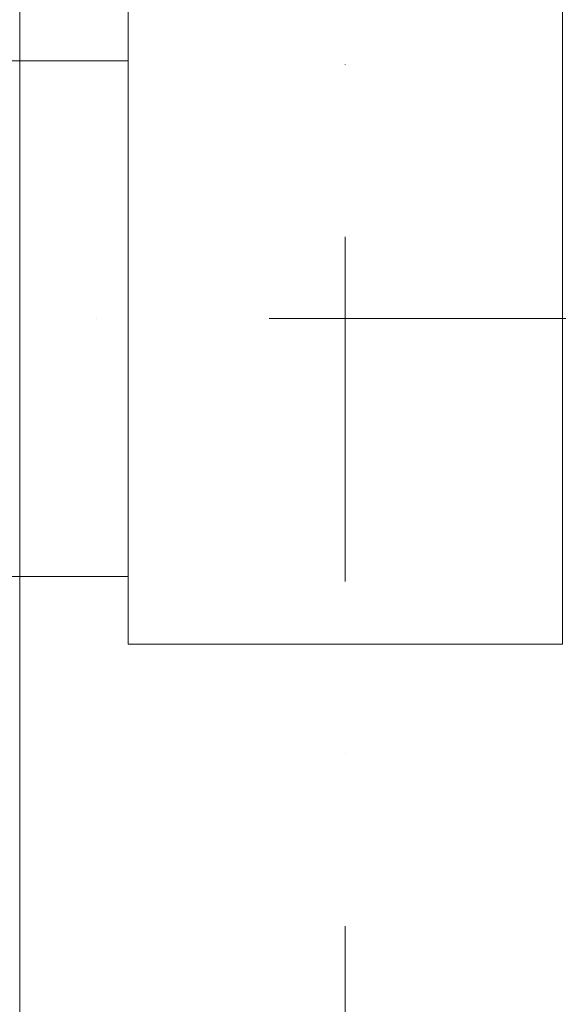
# Model space of a CAD drawing. Header units: millimetres. Extents: x 213386 to 459888, y 74252 to 208052.
# Tile 92 of 256: x 373477 to 373973, y 156701 to 157607. Entities that reach past the tile are written whole.
import ezdxf

# ---------------------------------------------------------------- set-up
doc = ezdxf.new("R2010")
doc.units = ezdxf.units.MM
doc.linetypes.add('ČERCHOVANÁ', pattern=[25.4, 12.7, -6.35, 0, -6.35])
doc.linetypes.add('ČÁRKOVANÁ01-01', pattern=[2, 1, -1])
for name, color, linetype, lineweight in [('FASÁDA DETAILNÍ', 255, 'Continuous', 0), ('NOVA', 255, 'Continuous', 0), ('NOVÁ TENKÁ', 255, 'Continuous', 0), ('OSY', 255, 'Continuous', 0), ('SLOUPY', 255, 'Continuous', 0)]:
    doc.layers.add(name, color=color, linetype=linetype, lineweight=lineweight)

msp = doc.modelspace()

# ---------------------------------------------------------------- linework, layer by layer
at = {"layer": 'FASÁDA DETAILNÍ', "ltscale": 5}
msp.add_lwpolyline([(373969.138, 145732.154), (373969.138, 145932.154), (373476.638, 145932.154), (373476.638, 168732.154), (373969.14, 168732.154), (373969.14, 168932.154)], dxfattribs=at)
at = {"layer": 'NOVA'}
for p, q in [((373576.638, 157569.654), (373270.638, 157569.654)), ((373576.638, 157094.654), (373270.638, 157094.654))]:
    msp.add_line(p, q, dxfattribs=at)
at = {"layer": 'NOVÁ TENKÁ', "linetype": 'ČÁRKOVANÁ01-01', "ltscale": 250}
msp.add_lwpolyline([(373476.638, 152232.154), (373476.638, 152232.154), (373476.638, 152832.154), (373476.638, 152832.154), (373476.638, 157032.154), (373476.638, 157032.154), (373476.638, 157632.154), (373476.638, 157632.154), (373476.638, 161832.154), (373476.638, 161832.154), (373476.638, 162432.154), (373476.638, 162432.154), (373476.638, 167232.154)], dxfattribs=at)
at = {"layer": 'OSY', "linetype": 'ČERCHOVANÁ', "ltscale": 25}
for p, q in [((373776.638, 170109.563), (373776.638, 145530.044)), ((400063.194, 157332.154), (372424.222, 157332.154))]:
    msp.add_line(p, q, dxfattribs=at)
at = {"layer": 'SLOUPY'}
msp.add_lwpolyline([(373576.638, 157632.154), (373576.638, 157032.154), (373976.638, 157032.154), (373976.638, 157632.154)], close=True, dxfattribs=at)

doc.saveas('drawing.dxf')
